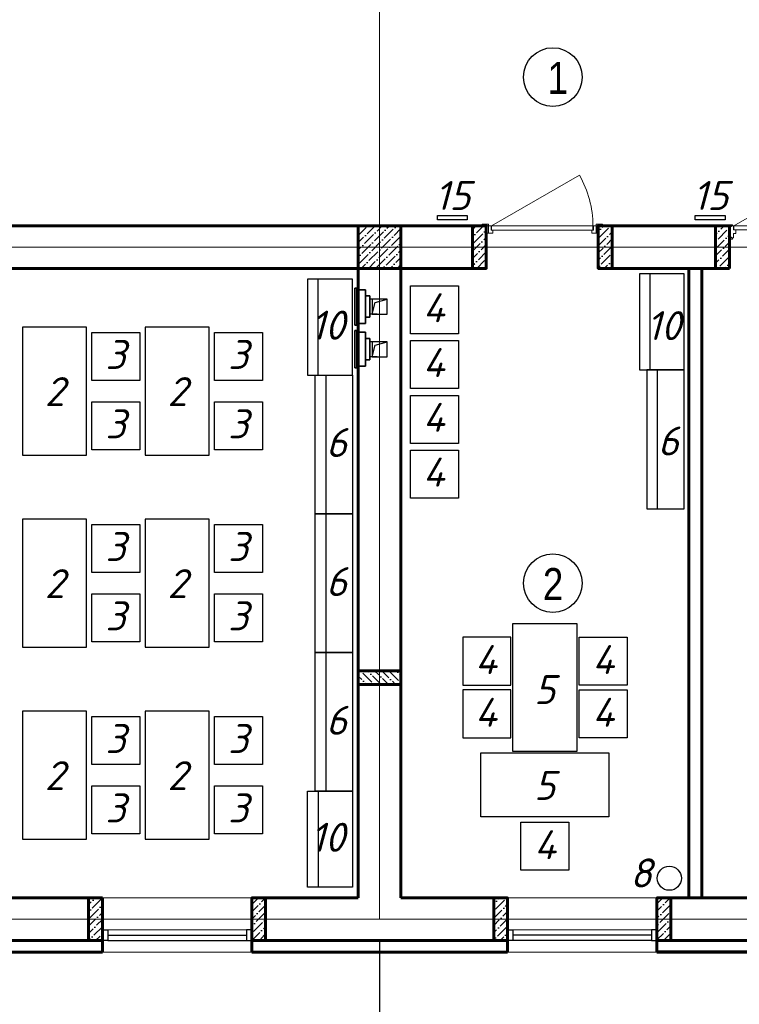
# Model space of a CAD drawing. Header units: millimetres. Extents: x -257011 to 237647566, y 2784933 to 6706507.
# Tile 196 of 256: x 9659889 to 9666636, y 5141052 to 5150281. Entities that reach past the tile are written whole.
import ezdxf

# ---------------------------------------------------------------- set-up
doc = ezdxf.new("R2010")
doc.units = ezdxf.units.MM
doc.header["$LTSCALE"] = 1000
doc.header["$PDMODE"] = 32
doc.header["$PDSIZE"] = 0.3
doc.linetypes.add('ACAD_ISO10W100', pattern=[18, 12, -3, 0, -3])
doc.linetypes.add('ADSK_Скрыто', pattern=[6, 3, -3])
for name, color, linetype, lineweight in [('_Hidden_', 7, 'ADSK_Скрыто', 9), ('Doors', 86, 'Continuous', 13), ('expl', 234, 'Continuous', 13), ('Mechanical Equipment', 7, 'Continuous', 18), ('Калонны', 20, 'Continuous', 25), ('Размеры', 251, 'Continuous', 18)]:
    doc.layers.add(name, color=color, linetype=linetype, lineweight=lineweight)
for name, color, linetype in [('kcd_tx', 7, 'Continuous'), ('ventilatsiya', 7, 'Continuous'), ('ТХ', 7, 'Continuous')]:
    doc.layers.add(name, color=color, linetype=linetype)
doc.styles.get("Standard").update_dxf_attribs({"font": 'ARIALN.TTF'})
doc.dimstyles.new('Санжар', dxfattribs={"dimtxt": 240, "dimasz": 200, "dimexe": 200, "dimexo": 200, "dimgap": 50, "dimtad": 1, "dimdec": 0, "dimtxsty": 'Standard', "dimblk": 'OBLIQUE', "dimcen": 2.5, "dimdle": 200, "dimclrd": 152, "dimclre": 152, "dimclrt": 152, "dimadec": 0, "dimazin": 0, "dimtfac": 1, "dimtdec": 0, "dimtmove": 0, "dimatfit": 3, "dimldrblk": 'OBLIQUE', "dimfxl": 0, "dimlwd": 0, "dimlwe": 0, "dimarcsym": 0})

# ---------------------------------------------------------------- blocks, each defined once
blk = doc.blocks.new('iuluiluiiul')
at = {"layer": 'Doors'}
blk.add_line((1534768.5, 1631198.4), (1533945.7, 1630723.4), dxfattribs=at)
for points in [[(1533768.5, 1631268.4), (1533788.5, 1631268.4), (1533788.5, 1631198.4), (1533768.5, 1631198.4)], [(1533828.5, 1631238.4), (1533828.5, 1631268.4), (1533788.5, 1631268.4), (1533788.5, 1631198.4), (1533813.5, 1631198.4), (1533813.5, 1631238.4)], [(1533818.5, 1631238.4), (1534768.5, 1631238.4), (1534768.5, 1631198.4), (1533818.5, 1631198.4)], [(1534758.5, 1631238.4), (1534758.5, 1631268.4), (1534798.5, 1631268.4), (1534798.5, 1631198.4), (1534773.5, 1631198.4), (1534773.5, 1631238.4)], [(1534818.5, 1631268.4), (1534798.5, 1631268.4), (1534798.5, 1631198.4), (1534818.5, 1631198.4)], [(1533728.5, 1631198.4), (1533788.5, 1631198.4), (1533788.5, 1631183.4), (1533728.5, 1631183.4)], [(1534798.5, 1631198.4), (1534858.5, 1631198.4), (1534858.5, 1631183.4), (1534798.5, 1631183.4)]]:
    blk.add_lwpolyline(points, close=True, dxfattribs=at)
blk.add_arc((1534768.5, 1631198.4), 950, 180, 210, dxfattribs=at)
blk = doc.blocks.new('iuluiluiliu')
at = {"layer": 'Doors'}
for p, q in [((577357, 791373), (577357, 791341)), ((577369, 791373), (577357, 791373)), ((577369, 791341), (577357, 791341)), ((577369, 791373), (577494, 791373)), ((577369, 791373), (577369, 791355)), ((577369, 791373), (577369, 791373)), ((577369, 791355), (577374, 791355)), ((577369, 791350), (577369, 791333)), ((577369, 791350), (577374, 791350)), ((577374, 791355), (577374, 791350)), ((577488, 791355), (577488, 791350)), ((577494, 791355), (577488, 791355)), ((577494, 791350), (577488, 791350)), ((577494, 791373), (577494, 791355)), ((577494, 791373), (577494, 791355)), ((577494, 791373), (577494, 791373)), ((577494, 791373), (577506, 791373)), ((577494, 791350), (577494, 791333)), ((577494, 791341), (577506, 791341)), ((577506, 791373), (577506, 791341)), ((577369, 791333), (577409, 791333)), ((577369, 790417), (577369, 791328)), ((577369, 791328), (577409, 791328)), ((577409, 791307), (577409, 791333)), ((577409, 790413), (577409, 791307)), ((577409, 791307), (577449, 791307)), ((577449, 791333), (577449, 791307)), ((577449, 791333), (577494, 791333)), ((577369, 790417), (576921, 791193)), ((577409, 790438), (577449, 790438)), ((577449, 790413), (577449, 790438)), ((577357, 790373), (577357, 790404)), ((577369, 790404), (577357, 790404)), ((577369, 790373), (577357, 790373)), ((577369, 790417), (577409, 790417)), ((577369, 790413), (577409, 790413)), ((577369, 790395), (577369, 790413)), ((577369, 790395), (577374, 790395)), ((577369, 790373), (577369, 790390)), ((577369, 790390), (577374, 790390)), ((577369, 790373), (577494, 790373)), ((577369, 790373), (577369, 790373)), ((577374, 790390), (577374, 790395)), ((577449, 790413), (577494, 790413)), ((577494, 790395), (577488, 790395)), ((577488, 790390), (577488, 790395)), ((577494, 790390), (577488, 790390)), ((577494, 790395), (577494, 790413)), ((577494, 790404), (577506, 790404)), ((577494, 790373), (577494, 790390)), ((577494, 790373), (577494, 790390)), ((577494, 790373), (577494, 790373)), ((577494, 790373), (577506, 790373)), ((577506, 790373), (577506, 790404))]:
    blk.add_line(p, q, dxfattribs=at)
blk.add_arc((577369, 790517), 810, 90, 123.5372, dxfattribs=at)
blk = doc.blocks.new('_Oblique')
at = {"color": 0, "linetype": 'ByBlock', "lineweight": -2}
blk.add_line((-0.5, -0.5), (0.5, 0.5), dxfattribs=at)
blk = doc.blocks.new('*D1899')
at = {"layer": 'Defpoints', "color": 0, "lineweight": 50, "ltscale": 100, "transparency": 16777216}
for p in [(9653663.6, 5141849.2), (9663263.6, 5141849.2), (9663263.6, 5138947)]:
    blk.add_point(p, dxfattribs=at)
at = {"layer": 'kcd_tx', "color": 152, "ltscale": 100, "transparency": 16777216}
for p, q in [((9653663.6, 5141649.2), (9653663.6, 5138747)), ((9663263.6, 5141649.2), (9663263.6, 5138747)), ((9653463.6, 5138947), (9663463.6, 5138947))]:
    blk.add_line(p, q, dxfattribs=at)
at = {"layer": 'kcd_tx', "color": 152, "ltscale": 100, "transparency": 16777216, "xscale": 200, "yscale": 200, "zscale": 200, "rotation": 180}
blk.add_blockref('_Oblique', (9653663.6, 5138947), dxfattribs=at)
at = {"layer": 'kcd_tx', "color": 152, "ltscale": 100, "transparency": 16777216, "xscale": 200, "yscale": 200, "zscale": 200}
blk.add_blockref('_Oblique', (9663263.6, 5138947), dxfattribs=at)
at = {"layer": 'kcd_tx', "color": 152, "lineweight": 60, "ltscale": 100, "transparency": 16777216, "insert": (9658463.6, 5139119.6), "char_height": 240, "attachment_point": 5}
blk.add_mtext('9600', dxfattribs=at)
blk = doc.blocks.new('*D1900')
at = {"layer": 'Defpoints', "color": 0, "lineweight": 50, "ltscale": 100, "transparency": 16777216}
for p in [(9663263.6, 5141849.2), (9669463.6, 5141849.2), (9663263.6, 5138947)]:
    blk.add_point(p, dxfattribs=at)
at = {"layer": 'kcd_tx', "color": 152, "ltscale": 100, "transparency": 16777216}
for p, q in [((9663263.6, 5141649.2), (9663263.6, 5138747)), ((9669463.6, 5141649.2), (9669463.6, 5138747)), ((9669663.6, 5138947), (9663063.6, 5138947))]:
    blk.add_line(p, q, dxfattribs=at)
at = {"layer": 'kcd_tx', "color": 152, "ltscale": 100, "transparency": 16777216, "xscale": 200, "yscale": 200, "zscale": 200, "rotation": 180}
blk.add_blockref('_Oblique', (9663263.6, 5138947), dxfattribs=at)
at = {"layer": 'kcd_tx', "color": 152, "ltscale": 100, "transparency": 16777216, "xscale": 200, "yscale": 200, "zscale": 200}
blk.add_blockref('_Oblique', (9669463.6, 5138947), dxfattribs=at)
at = {"layer": 'kcd_tx', "color": 152, "lineweight": 60, "ltscale": 100, "transparency": 16777216, "insert": (9666363.6, 5139119.6), "char_height": 240, "attachment_point": 5}
blk.add_mtext('6200', dxfattribs=at)
blk = doc.blocks.new('*D1902')
at = {"layer": 'Defpoints', "color": 0, "lineweight": 50, "ltscale": 100, "transparency": 16777216}
for p in [(9653663.6, 5141849.2), (9672863.6, 5141849.2), (9653663.6, 5138353.3)]:
    blk.add_point(p, dxfattribs=at)
at = {"layer": 'kcd_tx', "color": 152, "ltscale": 100, "transparency": 16777216}
for p, q in [((9653663.6, 5141649.2), (9653663.6, 5138153.3)), ((9672863.6, 5141649.2), (9672863.6, 5138153.3)), ((9673063.6, 5138353.3), (9653463.6, 5138353.3))]:
    blk.add_line(p, q, dxfattribs=at)
at = {"layer": 'kcd_tx', "color": 152, "ltscale": 100, "transparency": 16777216, "xscale": 200, "yscale": 200, "zscale": 200, "rotation": 180}
blk.add_blockref('_Oblique', (9653663.6, 5138353.3), dxfattribs=at)
at = {"layer": 'kcd_tx', "color": 152, "ltscale": 100, "transparency": 16777216, "xscale": 200, "yscale": 200, "zscale": 200}
blk.add_blockref('_Oblique', (9672863.6, 5138353.3), dxfattribs=at)
at = {"layer": 'kcd_tx', "color": 152, "lineweight": 60, "ltscale": 100, "transparency": 16777216, "insert": (9663263.6, 5138525.8), "char_height": 240, "attachment_point": 5}
blk.add_mtext('19200', dxfattribs=at)
blk = doc.blocks.new('Осевые декоративные вентиляторы для вытяжной вентиляции с производительностью до 310 м3 - ВЕНТС 100 ЛД турбо-1935147-Вентиляция_ План 1го этажа')
at = {"layer": '_Hidden_', "color": 5, "lineweight": 35}
for p, q in [((7212.2, 27527.7), (7212.2, 27527.5)), ((7212.2, 27527.5), (7212.2, 27527.7)), ((7224.3, 27527.5), (7224.3, 27527.7)), ((7224.3, 27527.7), (7224.3, 27527.5)), ((7245.8, 27527.5), (7245.8, 27527.7)), ((7245.8, 27527.7), (7245.8, 27527.5)), ((7247.5, 27535.3), (7247.7, 27535.3)), ((7212.2, 27368.8), (7212.2, 27368.7)), ((7212.2, 27368.7), (7212.2, 27368.8)), ((7224.3, 27368.7), (7224.3, 27368.8)), ((7224.3, 27368.8), (7224.3, 27368.7)), ((7245.8, 27368.8), (7245.8, 27368.7)), ((7245.8, 27368.7), (7245.8, 27368.8)), ((7247.7, 27360.8), (7247.5, 27360.8))]:
    blk.add_line(p, q, dxfattribs=at)
at = {"layer": 'Mechanical Equipment', "color": 5, "lineweight": 35}
for p, q in [((7224.3, 27527.7), (7212.2, 27527.7)), ((7212.2, 27527.7), (7212.2, 27527.5)), ((7212.2, 27522.7), (7212.2, 27527.7)), ((7212.2, 27373.7), (7212.2, 27522.7)), ((7245.8, 27527.7), (7224.3, 27527.7)), ((7224.3, 27527.5), (7224.3, 27527.7)), ((7224.3, 27527.7), (7224.3, 27527.5)), ((7245.8, 27527.5), (7245.8, 27527.7)), ((7245.8, 27527.7), (7245.8, 27522.7)), ((7245.8, 27522.7), (7245.8, 27373.7)), ((7247.3, 27535.3), (7247.3, 27360.8)), ((7247.4, 27535.3), (7247.4, 27360.8)), ((7247.5, 27535.3), (7252.3, 27535.3)), ((7252.3, 27535.3), (7257, 27535.3)), ((7252.3, 27535.3), (7252.3, 27360.8)), ((7257, 27535.3), (7261.8, 27535.3)), ((7261.8, 27360.8), (7261.8, 27535.3)), ((7212.2, 27498.2), (7191.6, 27498.2)), ((7191.6, 27398.2), (7191.6, 27498.2)), ((7191.6, 27398.2), (7212.2, 27398.2)), ((7212.2, 27368.7), (7212.2, 27373.7)), ((7212.2, 27368.8), (7212.2, 27368.7)), ((7212.2, 27368.7), (7224.3, 27368.7)), ((7224.3, 27368.7), (7224.3, 27368.8)), ((7224.3, 27368.8), (7224.3, 27368.7)), ((7224.3, 27368.7), (7245.8, 27368.7)), ((7245.8, 27373.7), (7245.8, 27368.7)), ((7245.8, 27368.7), (7245.8, 27368.8)), ((7252.3, 27360.8), (7247.5, 27360.8)), ((7257, 27360.8), (7252.3, 27360.8)), ((7261.8, 27360.8), (7257, 27360.8))]:
    blk.add_line(p, q, dxfattribs=at)

msp = doc.modelspace()

# ---------------------------------------------------------------- hatches: boundary and pattern name
at = {"ltscale": 100}
h = msp.add_hatch(dxfattribs=at)
h.set_pattern_fill('ANSI36', color=256, scale=15, style=0)
h.set_pattern_definition([(45, (-7372098.976, 14331179.213), (25.25697034, 92.60889125), [119.0625, -23.8125, 0, -23.8125])])
h.paths.add_polyline_path([(9663463.575, 5148349.213), (9663063.575, 5148349.213), (9663063.575, 5147949.213), (9663463.575, 5147949.213)])
h = msp.add_hatch(dxfattribs=at)
h.set_pattern_fill('ANSI36', color=256, scale=15, style=0)
h.set_pattern_definition([(45, (9800365.837, 4420285.21), (25.2569703, 92.6088912), [119.0625, -23.8125, 0, -23.8125])])
h.paths.add_polyline_path([(9664263.575, 5148349.213), (9664133.575, 5148349.213), (9664133.575, 5147949.213), (9664263.575, 5147949.213)])
h = msp.add_hatch(dxfattribs=at)
h.set_pattern_fill('ANSI36', color=256, scale=15, style=0)
h.set_pattern_definition([(45, (9800415.837, 4420285.21), (25.2569703, 92.6088912), [119.0625, -23.8125, 0, -23.8125])])
h.paths.add_polyline_path([(9665313.575, 5148349.213), (9665443.575, 5148349.213), (9665443.575, 5147949.213), (9665313.575, 5147949.213)])
h = msp.add_hatch(dxfattribs=at)
h.set_pattern_fill('ANSI36', color=256, scale=15, style=0)
h.set_pattern_definition([(45, (9795515.837, 4417085.21), (25.2569703, 92.6088912), [119.0625, -23.8125, 0, -23.8125])])
h.paths.add_polyline_path([(9666413.575, 5147949.213), (9666543.575, 5147949.213), (9666543.575, 5148349.213), (9666413.575, 5148349.213)])
h = msp.add_hatch(dxfattribs=at)
h.set_pattern_fill('ANSI36', color=256, scale=15, angle=90, style=0)
h.set_pattern_definition([(135, (10394327.577, 5273151.475), (-92.6088912, 25.2569703), [119.0625, -23.8125, 0, -23.8125])])
h.paths.add_polyline_path([(9663463.575, 5144049.213), (9663463.575, 5144179.213), (9663063.575, 5144179.213), (9663063.575, 5144049.213)])
h = msp.add_hatch(dxfattribs=at)
h.set_pattern_fill('ANSI36', color=256, scale=15, style=0)
h.set_pattern_definition([(45, (9791735.837, 4427585.21), (25.2569703, 92.6088912), [119.0625, -23.8125, 0, -23.8125])])
h.paths.add_polyline_path([(9660533.575, 5142049.213), (9660663.575, 5142049.213), (9660663.575, 5141649.213), (9660533.575, 5141649.213)])
h = msp.add_hatch(dxfattribs=at)
h.set_pattern_fill('ANSI36', color=256, scale=15, style=0)
h.set_pattern_definition([(45, (9789965.837, 4427585.21), (25.2569703, 92.6088912), [119.0625, -23.8125, 0, -23.8125])])
h.paths.add_polyline_path([(9662063.575, 5142049.213), (9662193.575, 5142049.213), (9662193.575, 5141649.213), (9662063.575, 5141649.213)])
h = msp.add_hatch(dxfattribs=at)
h.set_pattern_fill('ANSI36', color=256, scale=15, style=0)
h.set_pattern_definition([(45, (9795535.837, 4424494.743), (25.2569703, 92.6088912), [119.0625, -23.8125, 0, -23.8125])])
h.paths.add_polyline_path([(9664333.575, 5141649.213), (9664463.575, 5141649.213), (9664463.575, 5142049.213), (9664333.575, 5142049.213)])
h = msp.add_hatch(dxfattribs=at)
h.set_pattern_fill('ANSI36', color=256, scale=15, style=0)
h.set_pattern_definition([(45, (9793765.837, 4424494.743), (25.2569703, 92.6088912), [119.0625, -23.8125, 0, -23.8125])])
h.paths.add_polyline_path([(9665863.575, 5141649.213), (9665993.575, 5141649.213), (9665993.575, 5142049.213), (9665863.575, 5142049.213)])

# ---------------------------------------------------------------- linework, layer by layer
at = {"color": 1, "linetype": 'ACAD_ISO10W100', "lineweight": 9, "ltscale": 100}
for p, q in [((9663263.575, 5157449.213), (9663263.575, 5141849.213)), ((9672863.575, 5148149.213), (9653663.575, 5148149.213)), ((9672863.575, 5141849.213), (9653663.575, 5141849.213))]:
    msp.add_line(p, q, dxfattribs=at)
at = {"lineweight": 60, "ltscale": 100}
for p, q in [((9664263.575, 5148349.213), (9655713.575, 5148349.213)), ((9663463.575, 5148349.213), (9663463.575, 5142049.213)), ((9664263.575, 5147949.213), (9664263.575, 5148349.213)), ((9666543.575, 5148349.213), (9665313.575, 5148349.213)), ((9665313.575, 5147949.213), (9665313.575, 5148349.213)), ((9666293.575, 5148349.213), (9666163.575, 5148349.213)), ((9663063.575, 5147949.213), (9655713.575, 5147949.213)), ((9663063.575, 5147949.213), (9663063.575, 5142049.213)), ((9664263.575, 5147949.213), (9663463.575, 5147949.213)), ((9666543.575, 5147949.213), (9665313.575, 5147949.213)), ((9666163.575, 5142049.213), (9666163.575, 5147949.213)), ((9666293.575, 5147949.213), (9666163.575, 5147949.213)), ((9666283.575, 5142049.213), (9666283.575, 5147949.213)), ((9660663.575, 5142049.213), (9660663.575, 5141649.213)), ((9662063.575, 5142049.213), (9662063.575, 5141649.213)), ((9664463.575, 5142049.213), (9664463.575, 5141649.213)), ((9665863.575, 5142049.213), (9665863.575, 5141649.213))]:
    msp.add_line(p, q, dxfattribs=at)
at = {"lineweight": 9, "ltscale": 100}
for p, q in [((9660663.575, 5142049.213), (9662063.575, 5142049.213)), ((9665863.575, 5142049.213), (9664463.575, 5142049.213)), ((9660663.575, 5141542.213), (9662063.575, 5141542.213)), ((9665863.575, 5141542.213), (9664463.575, 5141542.213))]:
    msp.add_line(p, q, dxfattribs=at)
at = {"color": 5, "lineweight": 0}
for p, q in [((9660713.575, 5141749.213), (9662013.575, 5141749.213)), ((9665813.575, 5141749.213), (9664513.575, 5141749.213))]:
    msp.add_line(p, q, dxfattribs=at)
at = {"color": 5}
for p, q in [((9660713.575, 5141699.213), (9662013.575, 5141699.213)), ((9665813.575, 5141699.213), (9664513.575, 5141699.213)), ((9660713.575, 5141649.213), (9662013.575, 5141649.213)), ((9665813.575, 5141649.213), (9664513.575, 5141649.213))]:
    msp.add_line(p, q, dxfattribs=at)
at = {"color": 252, "lineweight": 60, "ltscale": 100}
for p, q in [((9660663.575, 5141649.213), (9660663.575, 5141542.213)), ((9662063.575, 5141649.213), (9662063.575, 5141542.213))]:
    msp.add_line(p, q, dxfattribs=at)
at = {"ltscale": 100}
for points in [[(9663804.506, 5148444.846), (9664084.506, 5148444.846), (9664084.506, 5148404.846), (9663804.506, 5148404.846)], [(9666222.901, 5148444.846), (9666502.901, 5148444.846), (9666502.901, 5148404.846), (9666222.901, 5148404.846)]]:
    msp.add_lwpolyline(points, close=True, dxfattribs=at)
at = {"lineweight": 60, "ltscale": 100}
for points in [[(9660663.575, 5142049.213), (9659163.575, 5142049.213)], [(9663063.575, 5142049.213), (9662063.575, 5142049.213)], [(9664463.575, 5142049.213), (9663463.575, 5142049.213)], [(9667213.575, 5142049.213), (9665863.575, 5142049.213)], [(9660663.575, 5141649.213), (9659163.575, 5141649.213)], [(9663463.575, 5141649.213), (9662063.575, 5141649.213)], [(9664463.575, 5141649.213), (9663463.575, 5141649.213)], [(9667213.575, 5141649.213), (9665863.575, 5141649.213)]]:
    msp.add_lwpolyline(points, dxfattribs=at)
at = {"color": 5}
for points in [[(9660663.575, 5141749.213), (9660713.575, 5141749.213), (9660713.575, 5141649.213), (9660663.575, 5141649.213)], [(9662063.575, 5141749.213), (9662013.575, 5141749.213), (9662013.575, 5141649.213), (9662063.575, 5141649.213)], [(9664463.575, 5141749.213), (9664513.575, 5141749.213), (9664513.575, 5141649.213), (9664463.575, 5141649.213)], [(9665863.575, 5141749.213), (9665813.575, 5141749.213), (9665813.575, 5141649.213), (9665863.575, 5141649.213)]]:
    msp.add_lwpolyline(points, close=True, dxfattribs=at)
at = {"color": 252, "lineweight": 60, "ltscale": 100}
for points in [[(9664463.565, 5141542.213), (9664463.565, 5141649.213)], [(9665863.565, 5141542.213), (9665863.565, 5141649.213)], [(9659163.575, 5141542.213), (9660663.575, 5141542.213)], [(9662063.575, 5141542.213), (9664463.565, 5141542.213)], [(9667213.575, 5141542.213), (9665863.565, 5141542.213)]]:
    msp.add_lwpolyline(points, dxfattribs=at)
at = {"color": 32, "lineweight": 30, "ltscale": 100}
for points in [[(9659163.575, 5141549.213), (9660663.575, 5141549.213)], [(9662063.575, 5141549.213), (9664463.565, 5141549.213)], [(9667213.575, 5141549.213), (9665863.565, 5141549.213)]]:
    msp.add_lwpolyline(points, dxfattribs=at)
at = {"layer": 'expl', "lineweight": 30}
for centre in [(9664887.264, 5149743.582), (9664887.264, 5144999.213)]:
    msp.add_circle(centre, 275.112, dxfattribs=at)
at = {"layer": 'ventilatsiya', "lineweight": 30, "ltscale": 100}
for p, q in [((9663238.892, 5147661.498), (9663171.871, 5147661.498)), ((9663193.575, 5147521.498), (9663222.696, 5147629.845)), ((9663222.696, 5147629.845), (9663333.575, 5147661.498)), ((9663238.892, 5147521.498), (9663171.871, 5147521.498)), ((9663238.892, 5147261.961), (9663171.871, 5147261.961)), ((9663222.696, 5147230.308), (9663333.575, 5147261.961)), ((9663193.575, 5147121.961), (9663222.696, 5147230.308)), ((9663238.892, 5147121.961), (9663171.871, 5147121.961))]:
    msp.add_line(p, q, dxfattribs=at)
for points in [[(9663193.575, 5147521.498), (9663333.575, 5147521.498), (9663333.575, 5147661.498), (9663193.575, 5147661.498)], [(9663193.575, 5147121.961), (9663333.575, 5147121.961), (9663333.575, 5147261.961), (9663193.575, 5147261.961)]]:
    msp.add_lwpolyline(points, close=True, dxfattribs=at)
at = {"layer": 'Размеры', "lineweight": 60, "ltscale": 5}
for points in [[(9663063.575, 5147949.213), (9663463.575, 5147949.213), (9663463.575, 5148349.213), (9663063.575, 5148349.213)], [(9664133.575, 5148349.213), (9664263.575, 5148349.213), (9664263.575, 5147949.213), (9664133.575, 5147949.213)], [(9665443.575, 5148349.213), (9665313.575, 5148349.213), (9665313.575, 5147949.213), (9665443.575, 5147949.213)], [(9666543.575, 5147949.213), (9666413.575, 5147949.213), (9666413.575, 5148349.213), (9666543.575, 5148349.213)], [(9663463.575, 5144179.213), (9663463.575, 5144049.213), (9663063.575, 5144049.213), (9663063.575, 5144179.213)], [(9660663.575, 5142049.213), (9660533.575, 5142049.213), (9660533.575, 5141649.213), (9660663.575, 5141649.213)], [(9662193.575, 5142049.213), (9662063.575, 5142049.213), (9662063.575, 5141649.213), (9662193.575, 5141649.213)], [(9664463.575, 5141649.213), (9664333.575, 5141649.213), (9664333.575, 5142049.213), (9664463.575, 5142049.213)], [(9665993.575, 5141649.213), (9665863.575, 5141649.213), (9665863.575, 5142049.213), (9665993.575, 5142049.213)]]:
    msp.add_lwpolyline(points, close=True, dxfattribs=at)
at = {"layer": 'ТХ', "ltscale": 5}
for points in [[(9666118.72, 5147897.754), (9665698.72, 5147897.754), (9665698.72, 5146997.754), (9666118.72, 5146997.754)], [(9665798.72, 5147897.754), (9665698.72, 5147897.754), (9665698.72, 5146997.754), (9665798.72, 5146997.754)], [(9663007.953, 5147849.213), (9662587.953, 5147849.213), (9662587.953, 5146949.213), (9663007.953, 5146949.213)], [(9662687.953, 5147849.213), (9662587.953, 5147849.213), (9662587.953, 5146949.213), (9662687.953, 5146949.213)], [(9664003.009, 5147337.082), (9663553.009, 5147337.082), (9663553.009, 5147787.082), (9664003.009, 5147787.082)], [(9660513.575, 5147399.213), (9659913.575, 5147399.213), (9659913.575, 5146199.213), (9660513.575, 5146199.213)], [(9661013.575, 5146899.213), (9660563.575, 5146899.213), (9660563.575, 5147349.213), (9661013.575, 5147349.213)], [(9661663.575, 5147399.213), (9661063.575, 5147399.213), (9661063.575, 5146199.213), (9661663.575, 5146199.213)], [(9662163.575, 5146899.213), (9661713.575, 5146899.213), (9661713.575, 5147349.213), (9662163.575, 5147349.213)], [(9664003.009, 5146823.564), (9663553.009, 5146823.564), (9663553.009, 5147273.564), (9664003.009, 5147273.564)], [(9666118.72, 5146997.754), (9665768.72, 5146997.754), (9665768.72, 5145697.754), (9666118.72, 5145697.754)], [(9665868.72, 5146997.754), (9665768.72, 5146997.754), (9665768.72, 5145697.754), (9665868.72, 5145697.754)], [(9663007.953, 5145649.213), (9662657.953, 5145649.213), (9662657.953, 5146949.213), (9663007.953, 5146949.213)], [(9662757.953, 5145649.213), (9662657.953, 5145649.213), (9662657.953, 5146949.213), (9662757.953, 5146949.213)], [(9661013.575, 5146249.213), (9660563.575, 5146249.213), (9660563.575, 5146699.213), (9661013.575, 5146699.213)], [(9662163.575, 5146249.213), (9661713.575, 5146249.213), (9661713.575, 5146699.213), (9662163.575, 5146699.213)], [(9664003.009, 5146310.046), (9663553.009, 5146310.046), (9663553.009, 5146760.046), (9664003.009, 5146760.046)], [(9664003.009, 5145796.528), (9663553.009, 5145796.528), (9663553.009, 5146246.528), (9664003.009, 5146246.528)], [(9660513.575, 5145599.213), (9659913.575, 5145599.213), (9659913.575, 5144399.213), (9660513.575, 5144399.213)], [(9661663.575, 5145599.213), (9661063.575, 5145599.213), (9661063.575, 5144399.213), (9661663.575, 5144399.213)], [(9663007.953, 5144349.213), (9662657.953, 5144349.213), (9662657.953, 5145649.213), (9663007.953, 5145649.213)], [(9662757.953, 5144349.213), (9662657.953, 5144349.213), (9662657.953, 5145649.213), (9662757.953, 5145649.213)], [(9661013.575, 5145099.213), (9660563.575, 5145099.213), (9660563.575, 5145549.213), (9661013.575, 5145549.213)], [(9662163.575, 5145099.213), (9661713.575, 5145099.213), (9661713.575, 5145549.213), (9662163.575, 5145549.213)], [(9661013.575, 5144449.213), (9660563.575, 5144449.213), (9660563.575, 5144899.213), (9661013.575, 5144899.213)], [(9662163.575, 5144449.213), (9661713.575, 5144449.213), (9661713.575, 5144899.213), (9662163.575, 5144899.213)], [(9665113.575, 5143421.795), (9664513.575, 5143421.795), (9664513.575, 5144621.795), (9665113.575, 5144621.795)], [(9664043.115, 5144493.557), (9664043.115, 5144043.557), (9664493.115, 5144043.557), (9664493.115, 5144493.557)], [(9665584.035, 5144493.557), (9665584.035, 5144043.557), (9665134.035, 5144043.557), (9665134.035, 5144493.557)], [(9663007.953, 5143049.213), (9662657.953, 5143049.213), (9662657.953, 5144349.213), (9663007.953, 5144349.213)], [(9662757.953, 5143049.213), (9662657.953, 5143049.213), (9662657.953, 5144349.213), (9662757.953, 5144349.213)], [(9664043.115, 5143999.232), (9664043.115, 5143549.232), (9664493.115, 5143549.232), (9664493.115, 5143999.232)], [(9665584.035, 5143999.232), (9665584.035, 5143549.232), (9665134.035, 5143549.232), (9665134.035, 5143999.232)], [(9660513.575, 5143799.213), (9659913.575, 5143799.213), (9659913.575, 5142599.213), (9660513.575, 5142599.213)], [(9661013.575, 5143299.213), (9660563.575, 5143299.213), (9660563.575, 5143749.213), (9661013.575, 5143749.213)], [(9661663.575, 5143799.213), (9661063.575, 5143799.213), (9661063.575, 5142599.213), (9661663.575, 5142599.213)], [(9662163.575, 5143299.213), (9661713.575, 5143299.213), (9661713.575, 5143749.213), (9662163.575, 5143749.213)], [(9665413.575, 5143408.039), (9665413.575, 5142808.039), (9664213.575, 5142808.039), (9664213.575, 5143408.039)], [(9661013.575, 5142649.213), (9660563.575, 5142649.213), (9660563.575, 5143099.213), (9661013.575, 5143099.213)], [(9662163.575, 5142649.213), (9661713.575, 5142649.213), (9661713.575, 5143099.213), (9662163.575, 5143099.213)], [(9663007.953, 5142149.213), (9662587.953, 5142149.213), (9662587.953, 5143049.213), (9663007.953, 5143049.213)], [(9662687.953, 5142149.213), (9662587.953, 5142149.213), (9662587.953, 5143049.213), (9662687.953, 5143049.213)], [(9665038.575, 5142758.039), (9665038.575, 5142308.039), (9664588.575, 5142308.039), (9664588.575, 5142758.039)]]:
    msp.add_lwpolyline(points, close=True, dxfattribs=at)
at = {"layer": 'ТХ', "ltscale": 3}
msp.add_circle((9665979.537, 5142233.698), 112.829, dxfattribs=at)

# ---------------------------------------------------------------- block references
at = {"lineweight": 60, "rotation": 180}
msp.add_blockref('iuluiluiiul', (11199082.04, 6779547.64), dxfattribs=at)
at = {"xscale": 0.9000000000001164, "yscale": 0.9000000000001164, "zscale": 0.9000000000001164, "rotation": 270}
msp.add_blockref('iuluiluiliu', (8955208.212, 5667980.874), dxfattribs=at)
at = {"layer": 'ventilatsiya', "color": 5, "lineweight": 30, "true_color": 0x0000ff, "xscale": 2, "yscale": 2, "zscale": 2, "rotation": 180}
for p in [(9677555.081, 5202487.843), (9677555.081, 5202088.305)]:
    msp.add_blockref('Осевые декоративные вентиляторы для вытяжной вентиляции с производительностью до 310 м3 - ВЕНТС 100 ЛД турбо-1935147-Вентиляция_ План 1го этажа', p, dxfattribs=at)

# ---------------------------------------------------------------- texts
at = {"lineweight": 9, "char_height": 300, "width": 349.18984}
for s, insert, attachment_point in [('1', (9664838.374, 5149585.437), 7), ('2', (9664985.168, 5144841.068), 9)]:
    msp.add_mtext(s, dxfattribs=dict(at, insert=insert, attachment_point=attachment_point))
at = {"layer": 'Калонны', "char_height": 271.656}
for s, insert, attachment_point in [('{\\fArial|b0|i0|c204|p34;\\C150; \\fISOCPEUR|b0|i1|c204|p34;\\C1;15}', (9664114.153, 5148769.384), 3), ('{\\fArial|b0|i0|c204|p34;\\C150; \\fISOCPEUR|b0|i1|c204|p34;\\C1;15}', (9666532.547, 5148769.384), 3), ('{\\fArial|b0|i0|c204|p34;\\C150; \\fISOCPEUR|b0|i1|c204|p34;\\C1;4}', (9663872.647, 5147716.623), 3), ('{\\fArial|b0|i0|c204|p34;\\C150; \\fISOCPEUR|b0|i1|c204|p34;\\C1;1\\fISOCPEUR|b0|i1|c0|p34;0}', (9662936.02, 5147553.754), 3), ('{\\fArial|b0|i0|c204|p34;\\C150; \\fISOCPEUR|b0|i1|c204|p34;\\C1;1\\fISOCPEUR|b0|i1|c0|p34;0}', (9666086.557, 5147277.954), 9), ('{\\fArial|b0|i0|c204|p34;\\C150; \\fISOCPEUR|b0|i1|c204|p34;\\C1;3}', (9660883.213, 5147278.754), 3), ('{\\fArial|b0|i0|c204|p34;\\C150; \\fISOCPEUR|b0|i1|c204|p34;\\C1;3}', (9662033.213, 5147278.754), 3), ('{\\fArial|b0|i0|c204|p34;\\C150; \\fISOCPEUR|b0|i1|c204|p34;\\C1;4}', (9663872.647, 5147203.105), 3), ('{\\fArial|b0|i0|c204|p34;\\C150; \\fISOCPEUR|b0|i1|c204|p34;\\C1;2}', (9660309.36, 5146931.142), 3), ('{\\fArial|b0|i0|c204|p34;\\C150; \\fISOCPEUR|b0|i1|c204|p34;\\C1;2}', (9661459.36, 5146931.142), 3), ('{\\fArial|b0|i0|c204|p34;\\C150; \\fISOCPEUR|b0|i1|c204|p34;\\C1;4}', (9663872.647, 5146689.587), 3), ('{\\fArial|b0|i0|c204|p34;\\C150; \\fISOCPEUR|b0|i1|c204|p34;\\C1;3}', (9660883.213, 5146628.754), 3), ('{\\fArial|b0|i0|c204|p34;\\C150; \\fISOCPEUR|b0|i1|c204|p34;\\C1;3}', (9662033.213, 5146628.754), 3), ('{\\fArial|b0|i0|c204|p34;\\C150; \\fISOCPEUR|b0|i1|c204|p34;\\C1;6}', (9662957.009, 5146453.754), 3), ('{\\fArial|b0|i0|c204|p34;\\C150; \\fISOCPEUR|b0|i1|c204|p34;\\C1;6}', (9666067.846, 5146196.769), 9), ('{\\fArial|b0|i0|c204|p34;\\C150; \\fISOCPEUR|b0|i1|c204|p34;\\C1;4}', (9663872.647, 5146176.069), 3), ('{\\fArial|b0|i0|c204|p34;\\C150; \\fISOCPEUR|b0|i1|c204|p34;\\C1;3}', (9660883.213, 5145478.754), 3), ('{\\fArial|b0|i0|c204|p34;\\C150; \\fISOCPEUR|b0|i1|c204|p34;\\C1;3}', (9662033.213, 5145478.754), 3), ('{\\fArial|b0|i0|c204|p34;\\C150; \\fISOCPEUR|b0|i1|c204|p34;\\C1;2}', (9660309.36, 5145131.142), 3), ('{\\fArial|b0|i0|c204|p34;\\C150; \\fISOCPEUR|b0|i1|c204|p34;\\C1;2}', (9661459.36, 5145131.142), 3), ('{\\fArial|b0|i0|c204|p34;\\C150; \\fISOCPEUR|b0|i1|c204|p34;\\C1;6}', (9662957.009, 5145150.198), 3), ('{\\fArial|b0|i0|c204|p34;\\C150; \\fISOCPEUR|b0|i1|c204|p34;\\C1;3}', (9660883.213, 5144828.754), 3), ('{\\fArial|b0|i0|c204|p34;\\C150; \\fISOCPEUR|b0|i1|c204|p34;\\C1;3}', (9662033.213, 5144828.754), 3), ('{\\fArial|b0|i0|c204|p34;\\C150; \\fISOCPEUR|b0|i1|c204|p34;\\C1;4}', (9664052.559, 5144419.107), 1), ('{\\fArial|b0|i0|c204|p34;\\C150; \\fISOCPEUR|b0|i1|c204|p34;\\C1;4}', (9665461.824, 5144419.107), 3), ('{\\fArial|b0|i0|c204|p34;\\C150; \\fISOCPEUR|b0|i1|c204|p34;\\C1;5}', (9664909.36, 5144138.185), 3), ('{\\fArial|b0|i0|c204|p34;\\C150; \\fISOCPEUR|b0|i1|c204|p34;\\C1;4}', (9664052.559, 5143924.783), 1), ('{\\fArial|b0|i0|c204|p34;\\C150; \\fISOCPEUR|b0|i1|c204|p34;\\C1;4}', (9665461.824, 5143924.783), 3), ('{\\fArial|b0|i0|c204|p34;\\C150; \\fISOCPEUR|b0|i1|c204|p34;\\C1;6}', (9662957.009, 5143850.198), 3), ('{\\fArial|b0|i0|c204|p34;\\C150; \\fISOCPEUR|b0|i1|c204|p34;\\C1;3}', (9660883.213, 5143678.754), 3), ('{\\fArial|b0|i0|c204|p34;\\C150; \\fISOCPEUR|b0|i1|c204|p34;\\C1;3}', (9662033.213, 5143678.754), 3), ('{\\fArial|b0|i0|c204|p34;\\C150; \\fISOCPEUR|b0|i1|c204|p34;\\C1;2}', (9660309.36, 5143331.142), 3), ('{\\fArial|b0|i0|c204|p34;\\C150; \\fISOCPEUR|b0|i1|c204|p34;\\C1;2}', (9661459.36, 5143331.142), 3), ('{\\fArial|b0|i0|c204|p34;\\C150; \\fISOCPEUR|b0|i1|c204|p34;\\C1;5}', (9664909.36, 5143239.969), 3), ('{\\fArial|b0|i0|c204|p34;\\C150; \\fISOCPEUR|b0|i1|c204|p34;\\C1;3}', (9660883.213, 5143028.754), 3), ('{\\fArial|b0|i0|c204|p34;\\C150; \\fISOCPEUR|b0|i1|c204|p34;\\C1;3}', (9662033.213, 5143028.754), 3), ('{\\fArial|b0|i0|c204|p34;\\C150; \\fISOCPEUR|b0|i1|c204|p34;\\C1;1\\fISOCPEUR|b0|i1|c0|p34;0}', (9662936.02, 5142753.754), 3), ('{\\fArial|b0|i0|c204|p34;\\C150; \\fISOCPEUR|b0|i1|c204|p34;\\C1;4}', (9664916.364, 5142683.59), 3), ('{\\fArial|b0|i0|c204|p34;\\C150; \\fISOCPEUR|b0|i1|c204|p34;\\C1;8}', (9665816.337, 5142419.194), 3)]:
    msp.add_mtext(s, dxfattribs=dict(at, insert=insert, attachment_point=attachment_point))

# ---------------------------------------------------------------- dimensions: what is measured, and where the dimension line sits
at = {"layer": 'kcd_tx', "lineweight": 60, "ltscale": 100}
for base, p1, p2, picture, middle in [((9663263.575, 5138947.013), (9653663.575, 5141849.213), (9663263.575, 5141849.213), '*D1899', (9658463.575, 5139119.55)), ((9653663.575, 5138353.253), (9672863.575, 5141849.213), (9653663.575, 5141849.213), '*D1902', (9663263.575, 5138525.791))]:
    dim = msp.add_linear_dim(base=base, p1=p1, p2=p2, dimstyle='Санжар', override={"dimfxl": 1.25, "dimlwd": 65535, "dimlwe": 65535, "dimarcsym": 1}, dxfattribs=at)
    dim.commit()
    dim.dimension.update_dxf_attribs({"geometry": picture, "text_midpoint": middle})
dim = msp.add_linear_dim(base=(9663263.575, 5138947.013), p1=(9669463.575, 5141849.213), p2=(9663263.575, 5141849.213), angle=180, dimstyle='Санжар', override={"dimfxl": 1.25, "dimlwd": 65535, "dimlwe": 65535, "dimarcsym": 1}, dxfattribs=at)
dim.commit()
dim.dimension.update_dxf_attribs({"geometry": '*D1900', "text_midpoint": (9666363.575, 5139119.55)})

doc.saveas('drawing.dxf')
